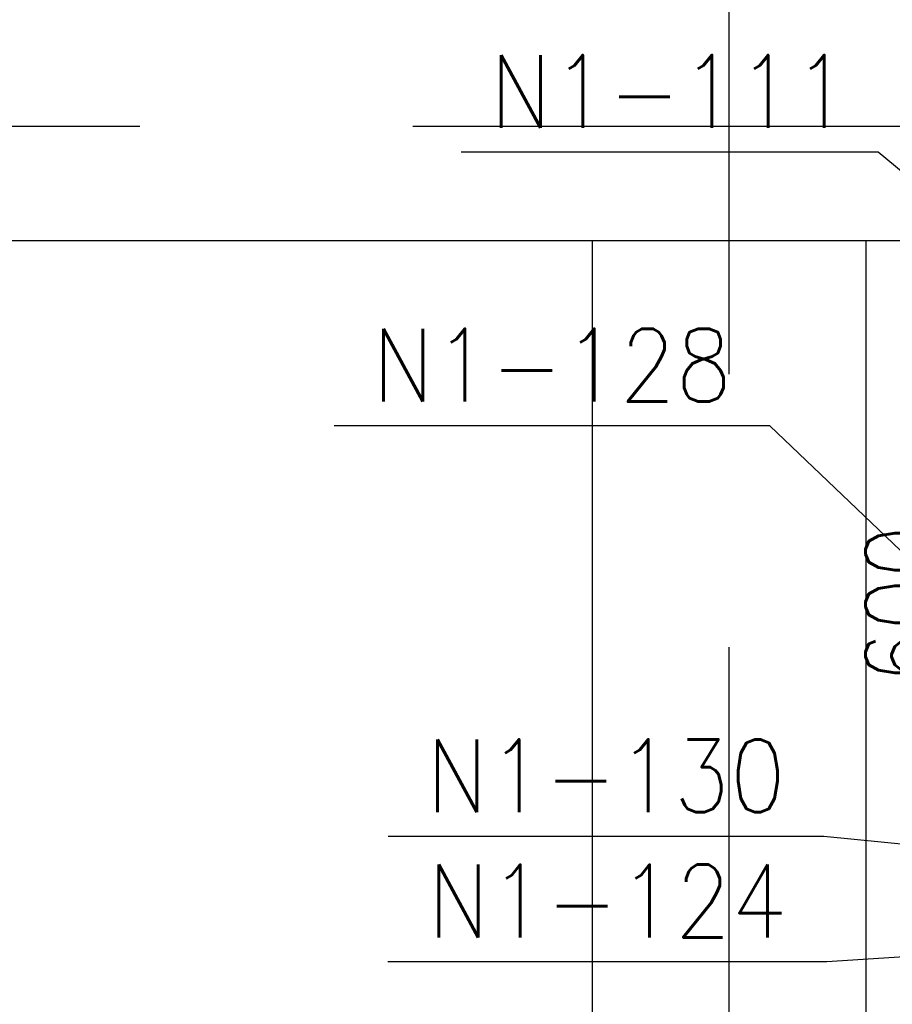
# Model space of a CAD drawing. Header units: millimetres. Extents: x -56303 to -45239, y -20463 to -4540.
# Tile 206 of 256: x -51100 to -51005, y -11674 to -11566. Entities that reach past the tile are written whole.
import ezdxf

# ---------------------------------------------------------------- set-up
doc = ezdxf.new("R2010")
doc.units = ezdxf.units.MM
doc.linetypes.add('ACAD_ISO02W100', pattern=[15, 12, -3])
for name, color, linetype in [('_HVAC_podkład', 8, 'Continuous'), ('FLUID-N1-75-DIM', 7, 'Continuous'), ('FLUID-N1-80-NUM', 7, 'Continuous')]:
    doc.layers.add(name, color=color, linetype=linetype)
doc.styles.add('OPIS1', font='ROMANS.SHX', dxfattribs={"width": 0.9})
doc.dimstyles.new('wymiar', dxfattribs={"dimtxt": 8, "dimasz": 5, "dimexe": 0.1, "dimexo": 0.1, "dimgap": 1, "dimtad": 1, "dimdec": 0, "dimlfac": 10, "dimdsep": 46, "dimtxsty": 'OPIS1', "dimblk": 'OBLIQUE', "dimcen": 10, "dimclrd": 256, "dimclre": 256, "dimadec": 0, "dimazin": 0, "dimtfac": 1, "dimtdec": 0, "dimtmove": 0, "dimatfit": 3, "dimfxl": 1, "dimarcsym": 0})

# ---------------------------------------------------------------- blocks, each defined once
blk = doc.blocks.new('_Oblique')
at = {"color": 0, "linetype": 'ByBlock', "lineweight": -2}
blk.add_line((-0.5, -0.5), (0.5, 0.5), dxfattribs=at)

msp = doc.modelspace()

# ---------------------------------------------------------------- linework, layer by layer
at = {"layer": '_HVAC_podkład', "linetype": 'ACAD_ISO02W100', "ltscale": 10}
for p, q in [((-51022.44, -14304.55), (-51022.44, -9928.09)), ((-49287.21, -11577.36), (-53857.52, -11577.36))]:
    msp.add_line(p, q, dxfattribs=at)
at = {"layer": '_HVAC_podkład'}
msp.add_lwpolyline([(-53403.44, -11589.86), (-50438.44, -11589.86)], dxfattribs=at)
msp.add_lwpolyline([(-51037.44, -11589.86), (-51007.44, -11589.86), (-51007.44, -11677.36), (-51037.44, -11677.36)], close=True, dxfattribs=at)
at = {"layer": 'FLUID-N1-80-NUM', "color": 3}
for p, q in [((-51006.05, -11580.17), (-51051.88, -11580.17)), ((-51017.96, -11610.24), (-51065.84, -11610.24)), ((-51012.02, -11655.37), (-51059.9, -11655.37)), ((-51011.71, -11669.13), (-51059.93, -11669.13))]:
    msp.add_line(p, q, dxfattribs=at)

# ---------------------------------------------------------------- texts
at = {"layer": 'FLUID-N1-75-DIM', "color": 61, "insert": (-50997.44, -11629.86), "char_height": 7.5, "attachment_point": 5, "rotation": 90, "style": 'OPIS1'}
msp.add_mtext('600\\P700', dxfattribs=at)
at = {"layer": 'FLUID-N1-80-NUM', "color": 6, "char_height": 8, "attachment_point": 5, "style": 'OPIS1'}
for s, insert in [('N1-111\\P ', (-51028.96, -11580.17)), ('N1-128\\P ', (-51041.9, -11610.24)), ('N1-130\\P ', (-51035.96, -11655.37)), ('N1-124\\P ', (-51035.82, -11669.13))]:
    msp.add_mtext(s, dxfattribs=dict(at, insert=insert))

# ---------------------------------------------------------------- leaders
at = {"layer": 'FLUID-N1-80-NUM', "color": 3}
for points in [[(-50952.44, -11624.86), (-51006.05, -11580.17)], [(-50997.44, -11629.86), (-51017.96, -11610.24)], [(-50967.44, -11659.86), (-51012.02, -11655.37)], [(-50967.44, -11666.36), (-51011.71, -11669.13)]]:
    msp.add_leader(points, dimstyle='wymiar', override={"dimscale": 0.1, "dimclrd": 3, "dimclre": 3}, dxfattribs=at)

doc.saveas('drawing.dxf')
